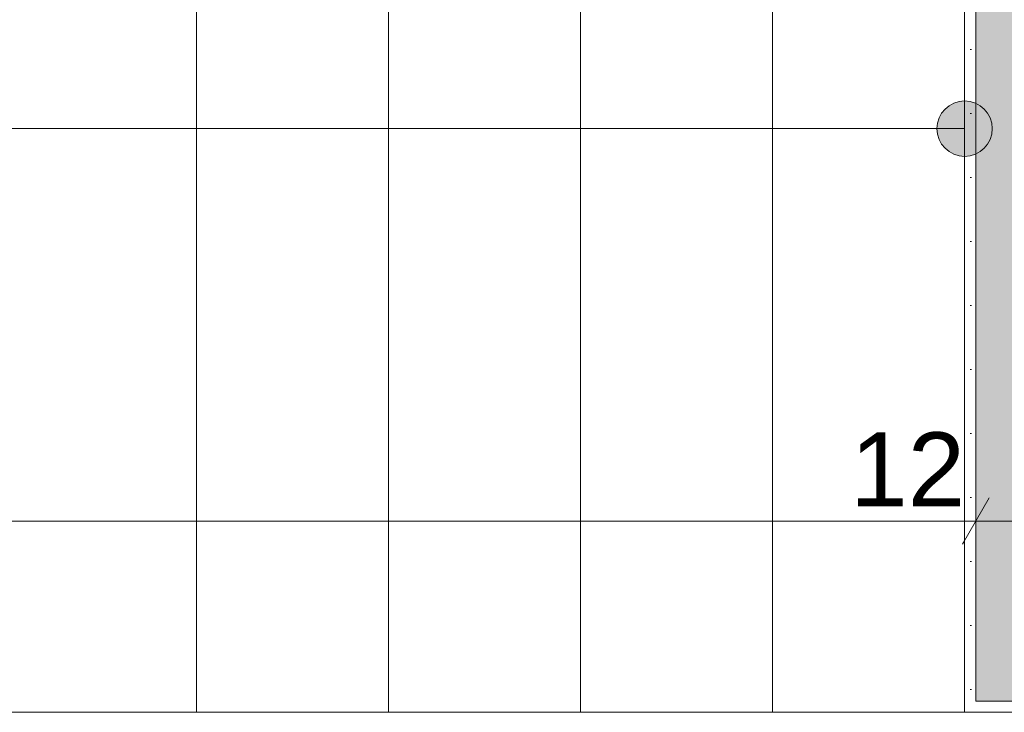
# Model space of a CAD drawing. Extents: x 100 to 2982, y 37 to 2050.
# Tile 68 of 135: x 960 to 1093, y 1635 to 1729. Entities that reach past the tile are written whole.
import ezdxf
from ezdxf.xclip import XClip

# ---------------------------------------------------------------- set-up
doc = ezdxf.new("R2010")
doc.units = 0
doc.header["$MEASUREMENT"] = 0
doc.header["$XCLIPFRAME"] = 0
doc.linetypes.add('Wipeout_Contour', pattern=[5000, 0, -5000])
for name, color, linetype in [('250-A Schody Pochylnie', 7, 'Continuous'), ('299-A Wymiary Opisy', 7, 'Continuous'), ('420-K Ściany', 7, 'Continuous'), ('820-G Rysunki Obrazki', 7, 'Continuous')]:
    doc.layers.add(name, color=color, linetype=linetype)
doc.styles.add('STYL_AUTOMATYCZNY_7', font='txt')
pattern_1 = [(0, (-18316.349, -206.5255), (0, 8.660254), [0, -5]), (0, (-18313.849, -202.195), (0, 8.660254), [0, -5])]

# ---------------------------------------------------------------- blocks, each defined once
blk = doc.blocks.new('Rysunek_1_1', base_point=(-18316.35, -206.53))
at = {"layer": '420-K Ściany', "linetype": 'Continuous', "lineweight": 13}
for points in [[(1101.3, 1648.51), (1101.3, 1776.01), (1089.3, 1776.01), (1089.3, 1648.51)], [(1101.3, 1648.51), (1089.3, 1636.51), (1101.3, 1636.51)], [(1089.3, 1648.51), (1089.3, 1636.51), (1101.3, 1648.51)]]:
    blk.add_hatch(color=62, dxfattribs=at).paths.add_polyline_path(points)
at = {"layer": '420-K Ściany', "linetype": 'Continuous', "lineweight": 5}
h = blk.add_hatch(dxfattribs=at)
h.set_pattern_fill('Tynk_0001', color=180, style=0, pattern_type=2)
h.set_pattern_definition(pattern_1)
h.paths.add_polyline_path([(1109.64, 1636.51), (1089.3, 1636.51), (1089.3, 1635.01), (1109.64, 1635.01)])
at = {"layer": '250-A Schody Pochylnie', "color": 1, "linetype": 'Continuous', "lineweight": 13, "ltscale": 0.2}
for p, q in [((1087.8, 1776.01), (1087.8, 1635.01)), ((1087.8, 1635.01), (827.8, 1635.01))]:
    blk.add_line(p, q, dxfattribs=at)
at = {"layer": '299-A Wymiary Opisy', "color": 85, "linetype": 'Continuous', "lineweight": 13, "ltscale": 0.2}
for p, q in [((1089.3, 1656.21), (1089.3, 1665.58)), ((1089.3, 1660.9), (1101.3, 1660.9))]:
    blk.add_line(p, q, dxfattribs=at)
at = {"layer": '420-K Ściany', "color": 67, "linetype": 'Continuous', "lineweight": 13, "ltscale": 0.2}
for p, q in [((1089.3, 1776.01), (1089.3, 1648.51)), ((1089.3, 1648.51), (1089.3, 1636.51)), ((1089.3, 1636.51), (1101.3, 1636.51)), ((1089.3, 1636.51), (1101.3, 1636.51))]:
    blk.add_line(p, q, dxfattribs=at)
at = {"layer": '420-K Ściany', "color": 47, "linetype": 'Continuous', "lineweight": 15, "ltscale": 0.2, "flags": 128}
blk.add_lwpolyline([(1089.3, 1635.01), (1109.64, 1635.01)], dxfattribs=at)
at = {"color": 254, "linetype": 'Wipeout_Contour', "lineweight": 0, "ltscale": 8065.191579}
blk.add_wipeout([(1087.8, 1776.01), (1061.8, 1776.01), (1061.8, 1635.01), (1087.8, 1635.01)], dxfattribs=at).dxf.layer = '250-A Schody Pochylnie'
at = {"layer": '250-A Schody Pochylnie', "linetype": 'Continuous', "lineweight": 13}
blk.add_hatch(color=71, dxfattribs=at).paths.add_polyline_path([(1087.8, 1710.26, 1), (1087.8, 1717.76, 1)])
at = {"layer": '420-K Ściany', "linetype": 'Continuous', "lineweight": 5}
h = blk.add_hatch(dxfattribs=at)
h.set_pattern_fill('Tynk_0001', color=180, style=0, pattern_type=2)
h.set_pattern_definition(pattern_1)
h.paths.add_polyline_path([(1089.3, 1636.51), (1089.3, 1776.01), (1087.8, 1776.01), (1087.8, 1636.51)])
h = blk.add_hatch(dxfattribs=at)
h.set_pattern_fill('Tynk_0001', color=180, style=0, pattern_type=2)
h.set_pattern_definition(pattern_1)
h.paths.add_polyline_path([(1087.8, 1635.01), (1089.3, 1635.01), (1089.3, 1636.51)])
h = blk.add_hatch(dxfattribs=at)
h.set_pattern_fill('Tynk_0001', color=180, style=0, pattern_type=2)
h.set_pattern_definition(pattern_1)
h.paths.add_polyline_path([(1087.8, 1636.51), (1087.8, 1635.01), (1089.3, 1636.51)])
at = {"layer": '250-A Schody Pochylnie', "color": 11, "linetype": 'Continuous', "lineweight": 13, "ltscale": 0.2}
for p, q in [((1061.8, 1635.01), (1061.8, 1776.01)), ((1087.8, 1776.01), (1087.8, 1635.01)), ((1087.8, 1635.01), (1061.8, 1635.01))]:
    blk.add_line(p, q, dxfattribs=at)
at = {"layer": '250-A Schody Pochylnie', "color": 11, "linetype": 'Continuous', "lineweight": 13, "ltscale": 0.2, "flags": 128}
blk.add_lwpolyline([(1087.8, 1710.26, -1), (1087.8, 1717.76, -1)], format="xyb", close=True, dxfattribs=at)
at = {"layer": '299-A Wymiary Opisy', "color": 45, "linetype": 'Continuous', "lineweight": 15, "ltscale": 0.2}
blk.add_line((1091.11, 1664.02), (1087.5, 1657.77), dxfattribs=at)
at = {"layer": '420-K Ściany', "color": 47, "linetype": 'Continuous', "lineweight": 15, "ltscale": 0.2, "flags": 128}
for points in [[(1087.8, 1776.01), (1087.8, 1635.01)], [(1087.8, 1635.01), (1089.3, 1635.01)]]:
    blk.add_lwpolyline(points, dxfattribs=at)
at = {"layer": '299-A Wymiary Opisy', "color": 46, "linetype": 'Continuous', "lineweight": 15, "insert": (1072.32, 1662.9), "char_height": 10, "width": 15.1772, "attachment_point": 7, "style": 'STYL_AUTOMATYCZNY_7'}
blk.add_mtext('\\A1;{\\pql;\\fArial|b0|i0|c0|p38;12}', dxfattribs=at)
at = {"color": 254, "linetype": 'Wipeout_Contour', "lineweight": 0, "ltscale": 8010.190076}
blk.add_wipeout([(1061.8, 1776.01), (1035.8, 1776.01), (1035.8, 1635.01), (1061.8, 1635.01)], dxfattribs=at).dxf.layer = '250-A Schody Pochylnie'
at = {"layer": '250-A Schody Pochylnie', "color": 11, "linetype": 'Continuous', "lineweight": 13, "ltscale": 0.2}
for p, q in [((1035.8, 1635.01), (1035.8, 1776.01)), ((1061.8, 1776.01), (1061.8, 1635.01)), ((1087.8, 1714.01), (1061.8, 1714.01)), ((1061.8, 1635.01), (1035.8, 1635.01))]:
    blk.add_line(p, q, dxfattribs=at)
at = {"color": 254, "linetype": 'Wipeout_Contour', "lineweight": 0, "ltscale": 7956.167761}
blk.add_wipeout([(1035.8, 1776.01), (1009.8, 1776.01), (1009.8, 1635.01), (1035.8, 1635.01)], dxfattribs=at).dxf.layer = '250-A Schody Pochylnie'
at = {"layer": '250-A Schody Pochylnie', "color": 11, "linetype": 'Continuous', "lineweight": 13, "ltscale": 0.2}
for p, q in [((1009.8, 1635.01), (1009.8, 1776.01)), ((1035.8, 1776.01), (1035.8, 1635.01)), ((1035.8, 1635.01), (1009.8, 1635.01))]:
    blk.add_line(p, q, dxfattribs=at)
at = {"color": 254, "linetype": 'Wipeout_Contour', "lineweight": 0, "ltscale": 7903.144759}
blk.add_wipeout([(1009.8, 1776.01), (983.8, 1776.01), (983.8, 1635.01), (1009.8, 1635.01)], dxfattribs=at).dxf.layer = '250-A Schody Pochylnie'
at = {"layer": '250-A Schody Pochylnie', "color": 11, "linetype": 'Continuous', "lineweight": 13, "ltscale": 0.2}
for p, q in [((983.8, 1635.01), (983.8, 1776.01)), ((1009.8, 1776.01), (1009.8, 1635.01)), ((1009.8, 1635.01), (983.8, 1635.01))]:
    blk.add_line(p, q, dxfattribs=at)
at = {"color": 254, "linetype": 'Wipeout_Contour', "lineweight": 0, "ltscale": 7851.141364}
blk.add_wipeout([(983.8, 1776.01), (957.8, 1776.01), (957.8, 1635.01), (983.8, 1635.01)], dxfattribs=at).dxf.layer = '250-A Schody Pochylnie'
at = {"layer": '250-A Schody Pochylnie', "color": 11, "linetype": 'Continuous', "lineweight": 13, "ltscale": 0.2}
for p, q in [((983.8, 1776.01), (983.8, 1635.01)), ((1061.8, 1714.01), (827.8, 1714.01)), ((983.8, 1635.01), (957.8, 1635.01))]:
    blk.add_line(p, q, dxfattribs=at)
at = {"layer": '299-A Wymiary Opisy', "color": 85, "linetype": 'Continuous', "lineweight": 13, "ltscale": 0.2}
blk.add_line((664.8, 1660.9), (1089.3, 1660.9), dxfattribs=at)

msp = doc.modelspace()

# ---------------------------------------------------------------- block references
at = {"layer": '820-G Rysunki Obrazki', "color": 65, "linetype": 'Continuous', "lineweight": 13, "ltscale": 0.2}
ref = msp.add_blockref('Rysunek_1_1', (-18316.35, -206.53), dxfattribs=at)
XClip(ref).set_block_clipping_path([(244.527027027, 76.8014120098), (2570.9054054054, 2022.1162324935)])

doc.saveas('drawing.dxf')
